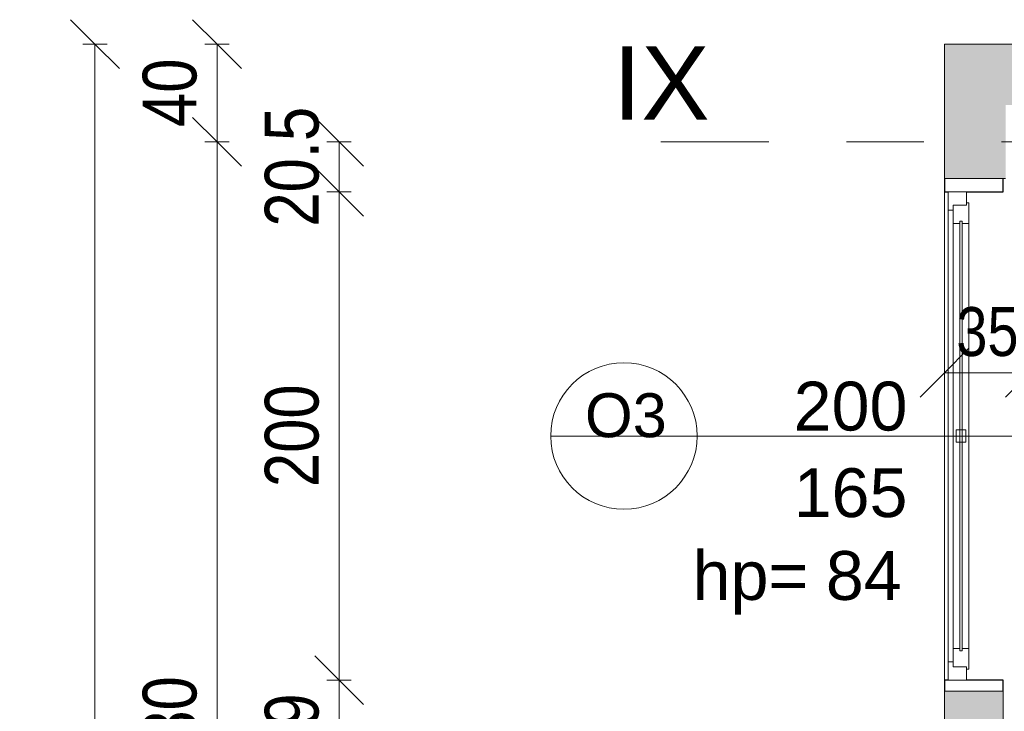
# Model space of a CAD drawing. Header units: centimetres. Extents: x -1631 to 1829, y -257 to 3158.
# Tile 35 of 129: x -1631 to -1228, y 2575 to 2858. Entities that reach past the tile are written whole.
import ezdxf

# ---------------------------------------------------------------- set-up
doc = ezdxf.new("R2010")
doc.units = ezdxf.units.CM
doc.linetypes.add('Oś', pattern=[222.25, 127, -31.75, 31.75, -31.75])
for name, color, linetype, lineweight in [('A-ANNO-DIMS', 211, 'Continuous', 13), ('A-ANNO-DIMS-100', 211, 'Continuous', 13), ('A-GLAZ', 151, 'Continuous', 13), ('A-GLAZ-IDEN', 152, 'Continuous', 13), ('A-WALL', 113, 'Continuous', 13), ('S-GRID', 1, 'Continuous', 13), ('S-GRID-IDEN', 1, 'Continuous', 13)]:
    doc.layers.add(name, color=color, linetype=linetype, lineweight=lineweight)
doc.layers.add('A-WALL-PATT', color=111, linetype='Continuous', lineweight=13, plot=False)
doc.styles.add('Arial Narrow_1', font='ARIALN.TTF', dxfattribs={"height": 22})
doc.styles.add('Arial Narrow_5', font='ARIALN.TTF', dxfattribs={"height": 20})
doc.styles.add('Arial_10', font='arial.ttf', dxfattribs={"height": 20})
doc.styles.add('Arial_13', font='arial.ttf', dxfattribs={"height": 0.2})
doc.styles.add('Arial_7', font='arial.ttf', dxfattribs={"height": 30})
doc.styles.add('Arial_8', font='arial.ttf', dxfattribs={"height": 18})
doc.dimstyles.new('Diagonal_1_100__0_1_', dxfattribs={"dimscale": 30.48, "dimtxt": 22.515481, "dimasz": 0.656168, "dimexe": 0.164042, "dimexo": 0.0625, "dimgap": 0.065617, "dimtad": 1, "dimdec": 1, "dimrnd": 0.1, "dimdsep": 46, "dimtxsty": 'Arial Narrow_1', "dimblk1": 'OBLIQUE', "dimblk2": 'OBLIQUE', "dimsah": 1, "dimcen": 0.09, "dimazin": 0, "dimtfac": 1, "dimtdec": 4, "dimtix": 1, "dimtmove": 0, "dimatfit": 3, "dimfxl": 0.164042, "dimfxlon": 1, "dimtvp": 1, "dimtolj": 1, "dimtzin": 0, "dimarcsym": 2})
doc.dimstyles.new('Diagonal_1_100__0__wewnętrzne', dxfattribs={"dimscale": 30.48, "dimtxt": 20.468619, "dimasz": 0.656168, "dimexe": 0.164042, "dimexo": 0.0625, "dimgap": 0.032808, "dimtad": 1, "dimdec": 0, "dimdsep": 46, "dimtxsty": 'Arial Narrow_5', "dimblk1": 'OBLIQUE', "dimblk2": 'OBLIQUE', "dimsah": 1, "dimcen": 0.09, "dimazin": 0, "dimtfac": 1, "dimtdec": 4, "dimtix": 1, "dimtmove": 0, "dimatfit": 3, "dimfxl": 0.164042, "dimfxlon": 1, "dimtvp": 1, "dimtolj": 1, "dimtzin": 0, "dimarcsym": 2})

# ---------------------------------------------------------------- blocks, each defined once
blk = doc.blocks.new('Okno - automatyczna etykieta - 200x165 _projektowane_-2617392-6_piętro IV __13_80 m_ - stan projektowany')
at = {"layer": 'A-GLAZ'}
for p, q in [((-92.5, 10.5), (-100, 10.5)), ((-100, 10.5), (-100, 3)), ((-100, 10.5), (100, 10.5)), ((-87, 8.5), (-94.5, 8.5)), ((-94.5, 8.5), (-94.5, 3)), ((-94.5, 3), (-94.5, 8.5)), ((-94.5, 8.5), (-92.5, 8.5)), ((-92.5, 8.5), (-92.5, 10.5)), ((92.5, 10.5), (-92.5, 10.5)), ((-87, 5.75), (-87, 8.5)), ((87, 8.5), (-87, 8.5)), ((94.5, 8.5), (87, 8.5)), ((87, 8.5), (87, 5.75)), ((100, 10.5), (92.5, 10.5)), ((92.5, 10.5), (92.5, 8.5)), ((92.5, 8.5), (94.5, 8.5)), ((94.5, 3), (94.5, 8.5)), ((94.5, 8.5), (94.5, 3)), ((100, 3), (100, 10.5)), ((88, 5.75), (-88, 5.75)), ((-88, 5.75), (-88, 4.75)), ((-88, 4.75), (-88, 5.75)), ((-88, 5.75), (-87, 5.75)), ((-88, 4.75), (88, 4.75)), ((-87, 4.75), (-88, 4.75)), ((-87, 2), (-87, 4.75)), ((2.5, 7.25), (-2.5, 7.25)), ((-2.5, 7.25), (-2.5, 3.25)), ((2.5, 3.25), (2.5, 7.25)), ((87, 5.75), (88, 5.75)), ((87, 4.75), (87, 2)), ((88, 4.75), (87, 4.75)), ((88, 4.75), (88, 5.75)), ((88, 5.75), (88, 4.75)), ((-100, 3), (-94.5, 3)), ((-94.5, 3), (-95.5, 3)), ((-95.5, 3), (-95.5, 2)), ((-95.5, 2), (-87, 2)), ((87, 2), (-87, 2)), ((-2.5, 3.25), (2.5, 3.25)), ((87, 2), (95.5, 2)), ((95.5, 3), (94.5, 3)), ((94.5, 3), (100, 3)), ((95.5, 2), (95.5, 3))]:
    blk.add_line(p, q, dxfattribs=at)
blk = doc.blocks.new('DIMBLOCK8-6_piętro IV __13_80 m_ - stan projektowany')
at = {"layer": 'A-ANNO-DIMS-100', "transparency": 16777216}
for p, q in [((-1600.57, 2848.33), (-1610.57, 2858.33)), ((-1595.57, 2848.33), (-1605.57, 2848.33)), ((-1600.57, 108.33), (-1600.57, 2848.33)), ((-1600.57, 2848.33), (-1590.57, 2838.33)), ((-1600.57, 2848.33), (-1595.57, 2848.33)), ((-1600.57, 108.33), (-1610.57, 118.33)), ((-1595.57, 108.33), (-1605.57, 108.33)), ((-1600.57, 108.33), (-1590.57, 98.33)), ((-1600.57, 108.33), (-1595.57, 108.33))]:
    blk.add_line(p, q, dxfattribs=at)
at = {"layer": 'A-ANNO-DIMS-100', "color": 0, "transparency": 16777216, "insert": (-1631, 1450.45), "char_height": 22, "width": 66.9031, "attachment_point": 1, "rotation": 90, "line_spacing_factor": 0.974696, "style": 'Arial Narrow_1'}
blk.add_mtext('2740', dxfattribs=at)
blk = doc.blocks.new('_Oblique')
at = {"color": 0, "linetype": 'ByBlock', "lineweight": -2}
blk.add_line((-0.5, -0.5), (0.5, 0.5), dxfattribs=at)
blk = doc.blocks.new('DIMBLOCK15-6_piętro IV __13_80 m_ - stan projektowany')
at = {"layer": 'A-ANNO-DIMS-100', "transparency": 16777216}
for p, q in [((-1550.57, 2808.33), (-1560.57, 2818.33)), ((-1545.57, 2808.33), (-1555.57, 2808.33)), ((-1550.57, 2328.33), (-1550.57, 2808.33)), ((-1550.57, 2808.33), (-1540.57, 2798.33)), ((-1550.57, 2808.33), (-1545.57, 2808.33)), ((-1550.57, 2328.33), (-1560.57, 2338.33)), ((-1545.57, 2328.33), (-1555.57, 2328.33)), ((-1550.57, 2328.33), (-1540.57, 2318.33)), ((-1550.57, 2328.33), (-1545.57, 2328.33))]:
    blk.add_line(p, q, dxfattribs=at)
at = {"layer": 'A-ANNO-DIMS-100', "color": 0, "transparency": 16777216, "insert": (-1581, 2547.42), "char_height": 22, "width": 50.1774, "attachment_point": 1, "rotation": 90, "line_spacing_factor": 0.974696, "style": 'Arial Narrow_1'}
blk.add_mtext('480', dxfattribs=at)
blk = doc.blocks.new('DIMBLOCK16-6_piętro IV __13_80 m_ - stan projektowany')
at = {"layer": 'A-ANNO-DIMS-100', "transparency": 16777216}
for p, q in [((-1550.57, 2848.33), (-1560.57, 2858.33)), ((-1545.57, 2848.33), (-1555.57, 2848.33)), ((-1550.57, 2808.33), (-1550.57, 2848.33)), ((-1550.57, 2848.33), (-1540.57, 2838.33)), ((-1550.57, 2848.33), (-1545.57, 2848.33)), ((-1550.57, 2808.33), (-1560.57, 2818.33)), ((-1545.57, 2808.33), (-1555.57, 2808.33)), ((-1550.57, 2808.33), (-1540.57, 2798.33)), ((-1550.57, 2808.33), (-1545.57, 2808.33))]:
    blk.add_line(p, q, dxfattribs=at)
at = {"layer": 'A-ANNO-DIMS-100', "color": 0, "transparency": 16777216, "insert": (-1581, 2814.39), "char_height": 22, "width": 33.4516, "attachment_point": 1, "rotation": 90, "line_spacing_factor": 0.974696, "style": 'Arial Narrow_1'}
blk.add_mtext('40', dxfattribs=at)
blk = doc.blocks.new('DIMBLOCK140-6_piętro IV __13_80 m_ - stan projektowany')
at = {"layer": 'A-ANNO-DIMS-100', "transparency": 16777216}
for p, q in [((-1252.62, 2713.76), (-1242.62, 2723.76)), ((-1217.62, 2713.76), (-1207.62, 2723.76)), ((-1252.62, 2718.76), (-1252.62, 2708.76)), ((-1252.62, 2713.76), (-1252.62, 2718.76)), ((-1217.62, 2718.76), (-1217.62, 2708.76)), ((-1217.62, 2713.76), (-1217.62, 2718.76)), ((-1252.62, 2713.76), (-1262.62, 2703.76)), ((-1252.62, 2713.76), (-1217.62, 2713.76)), ((-1217.62, 2713.76), (-1227.62, 2703.76))]:
    blk.add_line(p, q, dxfattribs=at)
at = {"layer": 'A-ANNO-DIMS-100', "color": 0, "transparency": 16777216, "insert": (-1247.79, 2740.61), "char_height": 20, "width": 30.4105, "attachment_point": 1, "line_spacing_factor": 0.974696, "style": 'Arial Narrow_5'}
blk.add_mtext('35', dxfattribs=at)
blk = doc.blocks.new('DIMBLOCK242-6_piętro IV __13_80 m_ - stan projektowany')
at = {"layer": 'A-ANNO-DIMS-100', "transparency": 16777216}
for p, q in [((-1500.57, 2587.83), (-1510.57, 2597.83)), ((-1495.57, 2587.83), (-1505.57, 2587.83)), ((-1500.57, 2548.83), (-1500.57, 2587.83)), ((-1500.57, 2587.83), (-1490.57, 2577.83)), ((-1500.57, 2587.83), (-1495.57, 2587.83)), ((-1500.57, 2548.83), (-1510.57, 2558.83)), ((-1495.57, 2548.83), (-1505.57, 2548.83)), ((-1500.57, 2548.83), (-1490.57, 2538.83)), ((-1500.57, 2548.83), (-1495.57, 2548.83))]:
    blk.add_line(p, q, dxfattribs=at)
at = {"layer": 'A-ANNO-DIMS-100', "color": 0, "transparency": 16777216, "insert": (-1531, 2554.39), "char_height": 22, "width": 33.4516, "attachment_point": 1, "rotation": 90, "line_spacing_factor": 0.974696, "style": 'Arial Narrow_1'}
blk.add_mtext('39', dxfattribs=at)
blk = doc.blocks.new('DIMBLOCK243-6_piętro IV __13_80 m_ - stan projektowany')
at = {"layer": 'A-ANNO-DIMS-100', "transparency": 16777216}
for p, q in [((-1500.57, 2787.83), (-1510.57, 2797.83)), ((-1495.57, 2787.83), (-1505.57, 2787.83)), ((-1500.57, 2587.83), (-1500.57, 2787.83)), ((-1500.57, 2787.83), (-1490.57, 2777.83)), ((-1500.57, 2787.83), (-1495.57, 2787.83)), ((-1500.57, 2587.83), (-1510.57, 2597.83)), ((-1495.57, 2587.83), (-1505.57, 2587.83)), ((-1500.57, 2587.83), (-1490.57, 2577.83)), ((-1500.57, 2587.83), (-1495.57, 2587.83))]:
    blk.add_line(p, q, dxfattribs=at)
at = {"layer": 'A-ANNO-DIMS-100', "color": 0, "transparency": 16777216, "insert": (-1531, 2666.92), "char_height": 22, "width": 50.1774, "attachment_point": 1, "rotation": 90, "line_spacing_factor": 0.974696, "style": 'Arial Narrow_1'}
blk.add_mtext('200', dxfattribs=at)
blk = doc.blocks.new('DIMBLOCK244-6_piętro IV __13_80 m_ - stan projektowany')
at = {"layer": 'A-ANNO-DIMS-100', "transparency": 16777216}
for p, q in [((-1500.57, 2808.33), (-1510.57, 2818.33)), ((-1495.57, 2808.33), (-1505.57, 2808.33)), ((-1500.57, 2787.83), (-1500.57, 2808.33)), ((-1500.57, 2808.33), (-1490.57, 2798.33)), ((-1500.57, 2808.33), (-1495.57, 2808.33)), ((-1500.57, 2787.83), (-1510.57, 2797.83)), ((-1495.57, 2787.83), (-1505.57, 2787.83)), ((-1500.57, 2787.83), (-1490.57, 2777.83)), ((-1500.57, 2787.83), (-1495.57, 2787.83))]:
    blk.add_line(p, q, dxfattribs=at)
at = {"layer": 'A-ANNO-DIMS-100', "color": 0, "transparency": 16777216, "insert": (-1531, 2773.59), "char_height": 22, "width": 58.7547, "attachment_point": 1, "rotation": 90, "line_spacing_factor": 0.974696, "style": 'Arial Narrow_1'}
blk.add_mtext('20.5', dxfattribs=at)
blk = doc.blocks.new('Okno_LD_typ 100 - metka _ wys_parapetu-2491833-6_piętro IV __13_80 m_ - stan projektowany')
at = {"layer": 'A-GLAZ-IDEN'}
blk.add_line((0, 1.8925), (0, -0.3919), dxfattribs=at)
blk.add_circle((0, -0.0919), 0.3, dxfattribs=at)
at = {"layer": 'A-GLAZ-IDEN', "insert": (0.4711, 0.6634), "char_height": 0.2, "width": 0.48783, "attachment_point": 3, "rotation": 90, "line_spacing_factor": 0.936439, "style": 'Arial_13', "bg_fill": 3, "box_fill_scale": 1.25, "bg_fill_color": 256, "bg_fill_true_color": 13158600, "bg_fill_transparency": 0}
blk.add_mtext('\\pxqr,t6.35,12.7,19.05,25.4,31.75,38.1,44.45,50.8,57.15,63.5,69.85,76.2,82.55,88.9,95.25,101.6,107.95,114.3,120.65,127,133.35,139.7,146.05,152.4,158.75,165.1,171.45,177.8,184.15,190.5,196.85,203.2;{hp= }', dxfattribs=at)

msp = doc.modelspace()

# ---------------------------------------------------------------- hatches: boundary and pattern name
at = {"layer": 'A-WALL-PATT'}
msp.add_hatch(color=9, dxfattribs=at).paths.add_polyline_path([(-1227.62, 2793.33), (-1227.62, 2823.33), (-1217.62, 2823.33), (-1217.62, 2848.33), (-1252.62, 2848.33), (-1252.62, 2793.33), (-1228.62, 2793.33)], flags=0)
h = msp.add_hatch(color=9, dxfattribs=at)
h.paths.add_polyline_path([(-1238.62, 1833.33), (-1228.62, 1833.33), (-1228.62, 1863.33), (-1252.62, 1863.33), (-1252.62, 1833.33)], flags=0)
h.paths.add_polyline_path([(-1252.62, 2073.33), (-1228.62, 2073.33), (-1228.62, 2103.33), (-1252.62, 2103.33), (-1252.62, 2080.47)], flags=0)
h.paths.add_polyline_path([(-1252.62, 2313.33), (-1228.62, 2313.33), (-1228.62, 2343.33), (-1252.62, 2343.33)], flags=0)
h.paths.add_polyline_path([(-1252.62, 2553.33), (-1228.62, 2553.33), (-1228.62, 2583.33), (-1252.62, 2583.33)], flags=0)

# ---------------------------------------------------------------- linework, layer by layer
at = {"layer": 'A-WALL', "lineweight": 9}
for p, q in [((307.38, 2848.33), (-1252.62, 2848.33)), ((-1252.62, 2848.33), (-1252.62, 2793.33)), ((-1228.62, 2793.33), (-1227.62, 2793.33)), ((-1252.62, 2587.83), (-1252.62, 2787.83)), ((-1252.62, 2583.33), (-1252.62, 2553.33)), ((-1228.62, 2553.33), (-1228.62, 2583.33))]:
    msp.add_line(p, q, dxfattribs=at)
at = {"layer": 'A-WALL'}
for p, q in [((-1252.62, 2793.33), (-1228.62, 2793.33)), ((-1228.62, 2583.33), (-1252.62, 2583.33))]:
    msp.add_line(p, q, dxfattribs=at)
at = {"layer": 'A-WALL', "color": 7, "lineweight": 25}
for p, q in [((-1252.62, 2793.33), (-1252.62, 2787.83)), ((-1228.62, 2787.83), (-1228.62, 2793.33)), ((-1252.62, 2787.83), (-1251.12, 2787.83)), ((-1243.62, 2787.83), (-1228.62, 2787.83)), ((-1251.12, 2587.83), (-1252.62, 2587.83)), ((-1252.62, 2587.83), (-1252.62, 2583.33)), ((-1228.62, 2587.83), (-1243.62, 2587.83)), ((-1228.62, 2583.33), (-1228.62, 2587.83))]:
    msp.add_line(p, q, dxfattribs=at)
at = {"layer": 'S-GRID', "linetype": 'Oś'}
msp.add_line((1342.46, 2808.33), (-1368.76, 2808.33), dxfattribs=at)

# ---------------------------------------------------------------- block references
at = {"layer": 'A-GLAZ', "rotation": 89.9999999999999}
msp.add_blockref('Okno - automatyczna etykieta - 200x165 _projektowane_-2617392-6_piętro IV __13_80 m_ - stan projektowany', (-1240.62, 2687.83), dxfattribs=at)

# ---------------------------------------------------------------- texts
at = {"layer": 'S-GRID-IDEN', "insert": (-1368.64, 2832.39), "char_height": 30, "width": 39.7, "attachment_point": 5, "line_spacing_factor": 0.936439, "style": 'Arial_7'}
msp.add_mtext('\\pxqc,t4.23333,8.46667,12.7,16.93333,21.16667,25.4,29.63333,33.86667,38.1,42.33333,46.56667,50.8,55.03333,59.26667,63.5,67.73333,71.96667,76.2,80.43333,84.66667,88.9,93.13333,97.36667,101.6,105.83333,110.06667,114.3,118.53333,122.76667,127,131.23333,135.46667;{IX}', dxfattribs=at)

# ---------------------------------------------------------------- dimensions: what is measured, and where the dimension line sits
at = {"layer": 'A-ANNO-DIMS'}
for base, p1, p2, override, picture, middle in [((-1600.57, 2848.33), (-1595.57, 108.33), (-1595.57, 2848.33), {"dimpost": '<>', "dimfxl": 2740}, 'DIMBLOCK8-6_piętro IV __13_80 m_ - stan projektowany', (-1613.8, 1478.33)), ((-1550.57, 2848.33), (-1545.57, 2808.33), (-1545.57, 2848.33), {"dimpost": '<>', "dimfxl": 40}, 'DIMBLOCK16-6_piętro IV __13_80 m_ - stan projektowany', (-1563.8, 2828.33)), ((-1500.57, 2808.33), (-1495.57, 2787.83), (-1495.57, 2808.33), {"dimpost": '<>', "dimfxl": 20.5}, 'DIMBLOCK244-6_piętro IV __13_80 m_ - stan projektowany', (-1513.8, 2798.08)), ((-1550.57, 2808.33), (-1545.57, 2328.33), (-1545.57, 2808.33), {"dimpost": '<>', "dimfxl": 480}, 'DIMBLOCK15-6_piętro IV __13_80 m_ - stan projektowany', (-1563.8, 2568.33)), ((-1500.57, 2787.83), (-1495.57, 2587.83), (-1495.57, 2787.83), {"dimpost": '<>', "dimfxl": 200}, 'DIMBLOCK243-6_piętro IV __13_80 m_ - stan projektowany', (-1513.8, 2687.83)), ((-1500.57, 2587.83), (-1495.57, 2548.83), (-1495.57, 2587.83), {"dimpost": '<>', "dimfxl": 39}, 'DIMBLOCK242-6_piętro IV __13_80 m_ - stan projektowany', (-1513.8, 2568.33))]:
    dim = msp.add_linear_dim(base=base, p1=p1, p2=p2, angle=90, dimstyle='Diagonal_1_100__0_1_', override=override, dxfattribs=at)
    dim.commit()
    dim.dimension.update_dxf_attribs({"geometry": picture, "text_midpoint": middle})
dim = msp.add_linear_dim(base=(-1217.62, 2713.76), p1=(-1252.62, 2718.76), p2=(-1217.62, 2718.76), dimstyle='Diagonal_1_100__0__wewnętrzne', override={"dimpost": '<>', "dimfxl": 35}, dxfattribs=at)
dim.commit()
dim.dimension.update_dxf_attribs({"geometry": 'DIMBLOCK140-6_piętro IV __13_80 m_ - stan projektowany', "text_midpoint": (-1235.12, 2724.97)})

# ---------------------------------------------------------------- next in the draw order: block references
at = {"layer": 'A-GLAZ-IDEN', "xscale": 99.99999999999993, "yscale": 99.99999999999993, "zscale": 99.99999999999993, "rotation": 270.0000000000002}
msp.add_blockref('Okno_LD_typ 100 - metka _ wys_parapetu-2491833-6_piętro IV __13_80 m_ - stan projektowany', (-1374.73, 2687.83), dxfattribs=at)

# ---------------------------------------------------------------- next in the draw order: texts
at = {"layer": 'A-GLAZ-IDEN', "line_spacing_factor": 0.936439}
for s, insert, char_height, width, attachment_point, style in [('\\pxqc,t6.35,12.7,19.05,25.4,31.75,38.1,44.45,50.8,57.15,63.5,69.85,76.2,82.55,88.9,95.25,101.6,107.95,114.3,120.65,127,133.35,139.7,146.05,152.4,158.75,165.1,171.45,177.8,184.15,190.5,196.85,203.2;{200}', (-1291.1, 2699.94), 20, 48.3, 5, 'Arial_10'), ('\\pxqc,t7.05556,14.11111,21.16667,28.22222,35.27778,42.33333,49.38889,56.44444,63.5,70.55556,77.61111,84.66667,91.72222,98.77778,105.83333,112.88889,119.94444,127,134.05556,141.11111,148.16667,155.22222,162.27778,169.33333,176.38889,183.44444,190.5,197.55556,204.61111,211.66667,218.72222,225.77778;{O3}', (-1383.12, 2696.21), 18, 33.7, 5, 'Arial_8'), ('\\pxqc,t6.35,12.7,19.05,25.4,31.75,38.1,44.45,50.8,57.15,63.5,69.85,76.2,82.55,88.9,95.25,101.6,107.95,114.3,120.65,127,133.35,139.7,146.05,152.4,158.75,165.1,171.45,177.8,184.15,190.5,196.85,203.2;{165}', (-1291.1, 2664.5), 20, 48.3, 5, 'Arial_10'), ('\\pxt6.35,12.7,19.05,25.4,31.75,38.1,44.45,50.8,57.15,63.5,69.85,76.2,82.55,88.9,95.25,101.6,107.95,114.3,120.65,127,133.35,139.7,146.05,152.4,158.75,165.1,171.45,177.8,184.15,190.5,196.85,203.2;{84}', (-1301.22, 2640.72), 20, 32.4, 1, 'Arial_10')]:
    msp.add_mtext(s, dxfattribs=dict(at, insert=insert, char_height=char_height, width=width, attachment_point=attachment_point, style=style))

doc.saveas('drawing.dxf')
